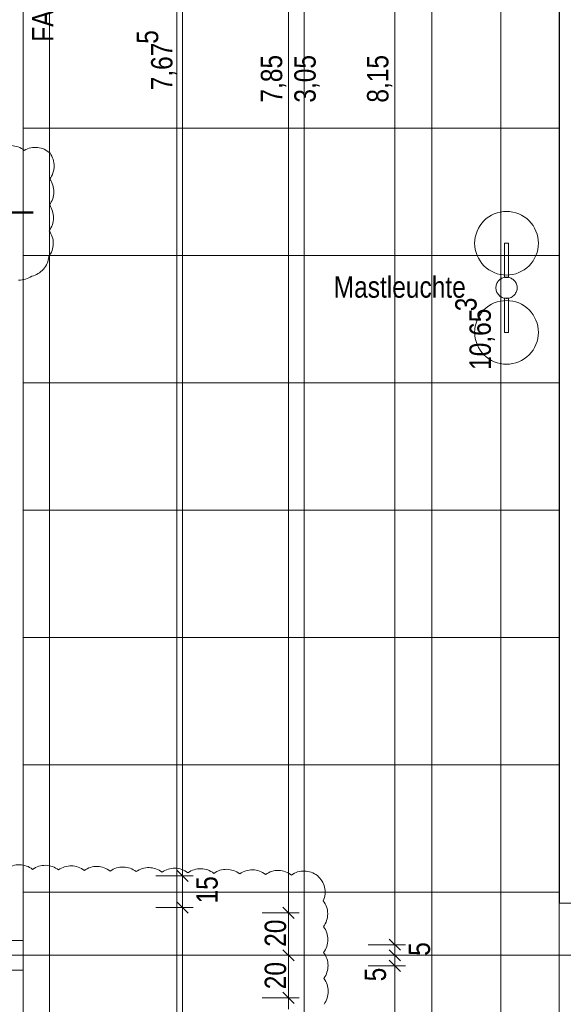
# Model space of a CAD drawing. Extents: x -620 to 300, y 62 to 1112.
# Tile 201 of 226: x -444 to -393, y 830 to 923. Entities that reach past the tile are written whole.
import ezdxf
from ezdxf.lldxf.tags import DXFTag

# ---------------------------------------------------------------- set-up
doc = ezdxf.new("R2010")
doc.units = 0
doc.layers.get('0').update_dxf_attribs({"lineweight": 13})
for name, color, linetype, lineweight, true_color in [('30 -33 Aussenwände- 7 Fassade_ Elemente', 7, 'Continuous', 9, 0x00aacc), ('60- 61 allgemeine Ausstattung- 4 Terrassen', 9, 'Continuous', 9, 0x808080), ('70 -72 Beschriftung- 1 Beschriftung allgemein', 7, 'Continuous', 9, 0xff6633), ('70 -76 Bemaßung- 2 Allgemein', 9, 'Continuous', 5, 0x808080), ('70 -77 Revision- 2 Wolken', 7, 'Continuous', 18, 0x944cff)]:
    doc.layers.add(name, color=color, linetype=linetype, lineweight=lineweight, true_color=true_color)
doc.layers.add('70 -71 Achsen- 1 Gebäudeachsen', color=7, linetype='STRICHPUNKT2-A06CPVSFL0', lineweight=18)
doc.layers.add('70 -75 Raumstempel- 3 Wandstempel', color=7, linetype='Continuous', lineweight=50)
doc.styles.get("Standard").update_dxf_attribs({"font": 'ARIALN.TTF'})
tags = doc.linetypes.add('grob-A06CPVSAL0', pattern=[14, 3, -8, 3]).pattern_tags.tags
tags[8:9] = [DXFTag(74, 4), DXFTag(75, 0), DXFTag(340, '0'), DXFTag(46, 0.0), DXFTag(50, 0.0), DXFTag(44, 0.0), DXFTag(45, 0.0)]
tags[6:7] = [DXFTag(74, 4), DXFTag(75, 0), DXFTag(340, '0'), DXFTag(46, 0.0), DXFTag(50, 0.0), DXFTag(44, 0.0), DXFTag(45, 0.0)]
tags[4:5] = [DXFTag(74, 4), DXFTag(75, 0), DXFTag(340, '0'), DXFTag(46, 0.0), DXFTag(50, 0.0), DXFTag(44, 0.0), DXFTag(45, 0.0)]
tags = doc.linetypes.add('STRICHPUNKT2-A06CPVSFL0', pattern=[12.7, 6.35, -3.175, 0, -3.175]).pattern_tags.tags
tags[10:11] = [DXFTag(74, 4), DXFTag(75, 0), DXFTag(340, '0'), DXFTag(46, 0.0), DXFTag(50, 0.0), DXFTag(44, 0.0), DXFTag(45, 0.0)]
tags[8:9] = [DXFTag(74, 4), DXFTag(75, 0), DXFTag(340, '0'), DXFTag(46, 0.0), DXFTag(50, 0.0), DXFTag(44, 0.0), DXFTag(45, 0.0)]
tags[6:7] = [DXFTag(74, 4), DXFTag(75, 0), DXFTag(340, '0'), DXFTag(46, 0.0), DXFTag(50, 0.0), DXFTag(44, 0.0), DXFTag(45, 0.0)]
tags[4:5] = [DXFTag(74, 4), DXFTag(75, 0), DXFTag(340, '0'), DXFTag(46, 0.0), DXFTag(50, 0.0), DXFTag(44, 0.0), DXFTag(45, 0.0)]

# ---------------------------------------------------------------- blocks, each defined once
blk = doc.blocks.new('Referenz-A06CPVSGL0')
at = {"layer": '30 -33 Aussenwände- 7 Fassade_ Elemente', "color": 0, "linetype": 'Continuous', "ltscale": 0.13}
for p, q in [((-443.639, 835.853), (-443.639, 998.053)), ((-448.479, 835.853), (-443.639, 835.853)), ((-443.639, 833.053), (-448.479, 833.053))]:
    blk.add_line(p, q, dxfattribs=at)
at = {"layer": '30 -33 Aussenwände- 7 Fassade_ Elemente', "color": 0, "linetype": 'grob-A06CPVSAL0', "ltscale": 0.13}
blk.add_line((-443.639, 833.453), (-443.639, 786.393), dxfattribs=at)
at = {"layer": '60- 61 allgemeine Ausstattung- 4 Terrassen', "color": 0}
for p, q in [((-441.159, 786.393), (-441.159, 1004.853)), ((-429.159, 786.393), (-429.159, 1004.853)), ((-417.159, 786.393), (-417.159, 1004.853)), ((-405.159, 786.393), (-405.159, 1004.853)), ((-393.159, 786.393), (-393.159, 1004.853)), ((-443.639, 998.053), (-443.639, 786.393)), ((-393.119, 839.353), (-393.119, 959.353)), ((-393.119, 839.353), (-393.119, 959.353)), ((-443.639, 912.394), (-393.119, 912.394)), ((-400.24, 903.675), (-400.022, 903.872)), ((-400.022, 903.872), (-399.785, 904.048)), ((-399.785, 904.048), (-399.533, 904.199)), ((-399.533, 904.199), (-399.267, 904.325)), ((-399.267, 904.325), (-398.989, 904.424)), ((-398.989, 904.424), (-398.704, 904.496)), ((-398.704, 904.496), (-398.413, 904.539)), ((-398.413, 904.539), (-398.119, 904.553)), ((-398.119, 904.553), (-397.824, 904.539)), ((-397.824, 904.539), (-397.533, 904.496)), ((-397.533, 904.496), (-397.248, 904.424)), ((-397.248, 904.424), (-396.97, 904.325)), ((-396.97, 904.325), (-396.704, 904.199)), ((-396.704, 904.199), (-396.452, 904.048)), ((-396.452, 904.048), (-396.215, 903.872)), ((-396.215, 903.872), (-395.997, 903.675)), ((-400.89, 902.701), (-400.764, 902.968)), ((-400.764, 902.968), (-400.613, 903.22)), ((-400.613, 903.22), (-400.438, 903.457)), ((-400.438, 903.457), (-400.24, 903.675)), ((-395.997, 903.675), (-395.799, 903.457)), ((-395.799, 903.457), (-395.624, 903.22)), ((-395.624, 903.22), (-395.473, 902.968)), ((-395.473, 902.968), (-395.347, 902.701)), ((-401.119, 901.553), (-401.104, 901.847)), ((-401.104, 901.847), (-401.061, 902.139)), ((-401.061, 902.139), (-400.989, 902.424)), ((-400.989, 902.424), (-400.89, 902.701)), ((-395.347, 902.701), (-395.248, 902.424)), ((-395.248, 902.424), (-395.176, 902.139)), ((-395.176, 902.139), (-395.133, 901.847)), ((-395.133, 901.847), (-395.119, 901.553)), ((-401.104, 901.259), (-401.119, 901.553)), ((-401.061, 900.968), (-401.104, 901.259)), ((-400.989, 900.683), (-401.061, 900.968)), ((-398.319, 901.553), (-397.919, 901.553)), ((-398.319, 898.333), (-398.319, 901.553)), ((-397.919, 901.553), (-397.919, 898.333)), ((-395.176, 900.968), (-395.248, 900.683)), ((-395.133, 901.259), (-395.176, 900.968)), ((-395.119, 901.553), (-395.133, 901.259)), ((-443.639, 900.394), (-393.119, 900.394)), ((-400.89, 900.405), (-400.989, 900.683)), ((-400.764, 900.139), (-400.89, 900.405)), ((-400.613, 899.887), (-400.764, 900.139)), ((-395.473, 900.139), (-395.624, 899.887)), ((-395.347, 900.405), (-395.473, 900.139)), ((-395.248, 900.683), (-395.347, 900.405)), ((-400.438, 899.65), (-400.613, 899.887)), ((-400.24, 899.432), (-400.438, 899.65)), ((-400.022, 899.234), (-400.24, 899.432)), ((-399.785, 899.059), (-400.022, 899.234)), ((-396.215, 899.234), (-396.452, 899.059)), ((-395.997, 899.432), (-396.215, 899.234)), ((-395.799, 899.65), (-395.997, 899.432)), ((-395.624, 899.887), (-395.799, 899.65)), ((-399.533, 898.908), (-399.785, 899.059)), ((-399.267, 898.782), (-399.533, 898.908)), ((-398.989, 898.683), (-399.267, 898.782)), ((-398.704, 898.611), (-398.989, 898.683)), ((-398.792, 898.093), (-398.716, 898.155)), ((-398.716, 898.155), (-398.635, 898.21)), ((-398.413, 898.568), (-398.704, 898.611)), ((-398.635, 898.21), (-398.548, 898.256)), ((-398.548, 898.256), (-398.458, 898.294)), ((-398.458, 898.294), (-398.364, 898.323)), ((-398.119, 898.553), (-398.413, 898.568)), ((-398.364, 898.323), (-398.268, 898.342)), ((-397.919, 898.333), (-398.319, 898.333)), ((-398.268, 898.342), (-398.17, 898.352)), ((-398.17, 898.352), (-398.072, 898.352)), ((-397.824, 898.568), (-398.119, 898.553)), ((-398.072, 898.352), (-397.974, 898.343)), ((-397.974, 898.343), (-397.878, 898.324)), ((-397.878, 898.324), (-397.784, 898.296)), ((-397.533, 898.611), (-397.824, 898.568)), ((-397.784, 898.296), (-397.693, 898.258)), ((-397.693, 898.258), (-397.607, 898.212)), ((-397.607, 898.212), (-397.525, 898.158)), ((-397.248, 898.683), (-397.533, 898.611)), ((-397.525, 898.158), (-397.449, 898.096)), ((-396.97, 898.782), (-397.248, 898.683)), ((-396.704, 898.908), (-396.97, 898.782)), ((-396.452, 899.059), (-396.704, 898.908)), ((-399.117, 897.4), (-399.108, 897.498)), ((-399.117, 897.302), (-399.117, 897.4)), ((-399.107, 897.204), (-399.117, 897.302)), ((-399.108, 897.498), (-399.089, 897.594)), ((-399.089, 897.594), (-399.061, 897.688)), ((-399.061, 897.688), (-399.024, 897.779)), ((-399.024, 897.779), (-398.978, 897.865)), ((-398.978, 897.865), (-398.923, 897.947)), ((-398.923, 897.947), (-398.861, 898.023)), ((-398.861, 898.023), (-398.792, 898.093)), ((-397.449, 898.096), (-397.379, 898.027)), ((-397.379, 898.027), (-397.317, 897.951)), ((-397.317, 897.951), (-397.262, 897.87)), ((-397.262, 897.87), (-397.216, 897.783)), ((-397.216, 897.783), (-397.178, 897.693)), ((-397.178, 897.693), (-397.149, 897.599)), ((-397.149, 897.599), (-397.13, 897.503)), ((-397.129, 897.209), (-397.148, 897.113)), ((-397.13, 897.503), (-397.12, 897.405)), ((-397.12, 897.307), (-397.129, 897.209)), ((-397.12, 897.405), (-397.12, 897.307)), ((-399.088, 897.108), (-399.107, 897.204)), ((-399.059, 897.014), (-399.088, 897.108)), ((-399.021, 896.924), (-399.059, 897.014)), ((-398.975, 896.837), (-399.021, 896.924)), ((-398.92, 896.756), (-398.975, 896.837)), ((-398.858, 896.68), (-398.92, 896.756)), ((-398.788, 896.611), (-398.858, 896.68)), ((-398.712, 896.549), (-398.788, 896.611)), ((-398.63, 896.494), (-398.712, 896.549)), ((-398.544, 896.448), (-398.63, 896.494)), ((-398.453, 896.411), (-398.544, 896.448)), ((-398.359, 896.383), (-398.453, 896.411)), ((-398.263, 896.364), (-398.359, 896.383)), ((-398.319, 896.374), (-397.919, 896.374)), ((-398.319, 893.153), (-398.319, 896.374)), ((-398.165, 896.354), (-398.263, 896.364)), ((-398.067, 896.355), (-398.165, 896.354)), ((-397.969, 896.365), (-398.067, 896.355)), ((-397.873, 896.384), (-397.969, 896.365)), ((-397.919, 896.374), (-397.919, 893.153)), ((-397.779, 896.413), (-397.873, 896.384)), ((-397.689, 896.451), (-397.779, 896.413)), ((-397.602, 896.497), (-397.689, 896.451)), ((-397.521, 896.552), (-397.602, 896.497)), ((-397.445, 896.614), (-397.521, 896.552)), ((-397.376, 896.684), (-397.445, 896.614)), ((-397.314, 896.76), (-397.376, 896.684)), ((-397.259, 896.842), (-397.314, 896.76)), ((-397.213, 896.928), (-397.259, 896.842)), ((-397.176, 897.019), (-397.213, 896.928)), ((-397.148, 897.113), (-397.176, 897.019)), ((-400.24, 895.275), (-400.022, 895.472)), ((-400.022, 895.472), (-399.785, 895.648)), ((-399.785, 895.648), (-399.533, 895.799)), ((-399.533, 895.799), (-399.267, 895.925)), ((-399.267, 895.925), (-398.989, 896.024)), ((-398.989, 896.024), (-398.704, 896.096)), ((-398.704, 896.096), (-398.413, 896.139)), ((-398.413, 896.139), (-398.119, 896.153)), ((-398.119, 896.153), (-397.824, 896.139)), ((-397.824, 896.139), (-397.533, 896.096)), ((-397.533, 896.096), (-397.248, 896.024)), ((-397.248, 896.024), (-396.97, 895.925)), ((-396.97, 895.925), (-396.704, 895.799)), ((-396.704, 895.799), (-396.452, 895.648)), ((-396.452, 895.648), (-396.215, 895.472)), ((-396.215, 895.472), (-395.997, 895.275)), ((-400.89, 894.301), (-400.764, 894.568)), ((-400.764, 894.568), (-400.613, 894.82)), ((-400.613, 894.82), (-400.438, 895.057)), ((-400.438, 895.057), (-400.24, 895.275)), ((-395.997, 895.275), (-395.799, 895.057)), ((-395.799, 895.057), (-395.624, 894.82)), ((-395.624, 894.82), (-395.473, 894.568)), ((-395.473, 894.568), (-395.347, 894.301)), ((-401.104, 893.447), (-401.061, 893.739)), ((-401.061, 893.739), (-400.989, 894.024)), ((-400.989, 894.024), (-400.89, 894.301)), ((-395.347, 894.301), (-395.248, 894.024)), ((-395.248, 894.024), (-395.176, 893.739)), ((-395.176, 893.739), (-395.133, 893.447)), ((-401.119, 893.153), (-401.104, 893.447)), ((-401.104, 892.859), (-401.119, 893.153)), ((-401.061, 892.568), (-401.104, 892.859)), ((-397.919, 893.153), (-398.319, 893.153)), ((-395.133, 892.859), (-395.176, 892.568)), ((-395.133, 893.447), (-395.119, 893.153)), ((-395.119, 893.153), (-395.133, 892.859)), ((-400.989, 892.283), (-401.061, 892.568)), ((-400.89, 892.005), (-400.989, 892.283)), ((-400.764, 891.739), (-400.89, 892.005)), ((-400.613, 891.487), (-400.764, 891.739)), ((-395.473, 891.739), (-395.624, 891.487)), ((-395.347, 892.005), (-395.473, 891.739)), ((-395.248, 892.283), (-395.347, 892.005)), ((-395.176, 892.568), (-395.248, 892.283)), ((-400.438, 891.25), (-400.613, 891.487)), ((-400.24, 891.032), (-400.438, 891.25)), ((-400.022, 890.834), (-400.24, 891.032)), ((-399.785, 890.659), (-400.022, 890.834)), ((-396.215, 890.834), (-396.452, 890.659)), ((-395.997, 891.032), (-396.215, 890.834)), ((-395.799, 891.25), (-395.997, 891.032)), ((-395.624, 891.487), (-395.799, 891.25)), ((-399.533, 890.508), (-399.785, 890.659)), ((-399.267, 890.382), (-399.533, 890.508)), ((-398.989, 890.283), (-399.267, 890.382)), ((-398.704, 890.211), (-398.989, 890.283)), ((-398.413, 890.168), (-398.704, 890.211)), ((-398.119, 890.153), (-398.413, 890.168)), ((-397.824, 890.168), (-398.119, 890.153)), ((-397.533, 890.211), (-397.824, 890.168)), ((-397.248, 890.283), (-397.533, 890.211)), ((-396.97, 890.382), (-397.248, 890.283)), ((-396.704, 890.508), (-396.97, 890.382)), ((-396.452, 890.659), (-396.704, 890.508)), ((-443.639, 888.394), (-393.119, 888.394)), ((-443.639, 876.394), (-393.119, 876.394)), ((-443.639, 864.394), (-393.119, 864.394)), ((-443.639, 852.394), (-393.119, 852.394)), ((-443.639, 840.394), (-393.119, 840.394)), ((-261.119, 839.353), (-393.119, 839.353)), ((-261.119, 839.353), (-393.119, 839.353))]:
    blk.add_line(p, q, dxfattribs=at)
at = {"layer": '70 -71 Achsen- 1 Gebäudeachsen', "color": 0, "linetype": 'STRICHPUNKT2-A06CPVSFL0', "ltscale": 0.18}
blk.add_line((-538.631, 834.453), (76.533, 834.453), dxfattribs=at)
at = {"layer": '70 -75 Raumstempel- 3 Wandstempel', "color": 0, "linetype": 'Continuous', "ltscale": 0.5}
blk.add_line((-455.439, 904.436), (-442.699, 904.436), dxfattribs=at)
at = {"layer": '70 -76 Bemaßung- 2 Allgemein', "color": 0, "linetype": 'Continuous', "ltscale": 0.13}
for p, q in [((-398.639, 787.454), (-398.639, 998.393)), ((-408.639, 836.514), (-408.639, 997.393)), ((-428.639, 843.014), (-428.639, 994.393)), ((-418.639, 839.514), (-418.639, 994.393)), ((-428.639, 843.014), (-428.639, 844.074)), ((-428.639, 840.953), (-428.639, 843.014)), ((-428.639, 840.953), (-428.639, 843.014)), ((-431.139, 841.953), (-427.639, 841.953)), ((-431.139, 841.953), (-427.639, 841.953)), ((-428.639, 838.953), (-428.639, 841.953)), ((-428.639, 839.953), (-428.639, 837.893)), ((-428.639, 839.953), (-428.639, 837.893)), ((-431.139, 838.953), (-427.639, 838.953)), ((-431.139, 838.953), (-427.639, 838.953)), ((-418.639, 837.453), (-418.639, 839.514)), ((-418.639, 839.453), (-418.639, 837.393)), ((-428.639, 837.893), (-428.639, 836.833)), ((-428.639, 787.454), (-428.639, 837.893)), ((-421.139, 838.453), (-417.639, 838.453)), ((-421.139, 838.453), (-417.639, 838.453)), ((-418.639, 835.514), (-418.639, 837.393)), ((-408.639, 836.514), (-408.639, 837.574)), ((-408.639, 835.514), (-408.639, 836.574)), ((-408.639, 834.453), (-408.639, 836.514)), ((-408.639, 834.453), (-408.639, 836.514)), ((-418.639, 833.453), (-418.639, 835.514)), ((-418.639, 835.453), (-418.639, 833.393)), ((-411.139, 835.453), (-407.639, 835.453)), ((-411.139, 835.453), (-407.639, 835.453)), ((-408.639, 834.514), (-408.639, 835.574)), ((-408.639, 833.453), (-408.639, 835.514)), ((-408.639, 834.453), (-408.639, 835.453)), ((-408.639, 835.453), (-408.639, 833.393)), ((-421.139, 834.453), (-417.639, 834.453)), ((-421.139, 834.453), (-417.639, 834.453)), ((-411.139, 834.453), (-407.639, 834.453)), ((-411.139, 834.453), (-407.639, 834.453)), ((-408.639, 832.453), (-408.639, 834.514)), ((-408.639, 833.453), (-408.639, 834.453)), ((-408.639, 834.453), (-408.639, 832.393)), ((-418.639, 831.514), (-418.639, 833.393)), ((-411.139, 833.453), (-407.639, 833.453)), ((-411.139, 833.453), (-407.639, 833.453)), ((-408.639, 828.753), (-408.639, 833.453)), ((-408.639, 833.393), (-408.639, 832.333)), ((-408.639, 832.393), (-408.639, 831.333)), ((-418.639, 829.453), (-418.639, 831.514)), ((-418.639, 831.453), (-418.639, 829.393)), ((-421.139, 830.453), (-417.639, 830.453)), ((-421.139, 830.453), (-417.639, 830.453))]:
    blk.add_line(p, q, dxfattribs=at)
at = {"layer": '70 -76 Bemaßung- 2 Allgemein', "color": 0, "linetype": 'Continuous', "lineweight": 20, "ltscale": 0.2}
for p, q in [((-428.108, 841.423), (-429.169, 842.484)), ((-428.108, 841.423), (-429.169, 842.484)), ((-429.169, 839.484), (-428.108, 838.423)), ((-429.169, 839.484), (-428.108, 838.423)), ((-418.108, 837.923), (-419.169, 838.984)), ((-419.169, 838.984), (-418.108, 837.923)), ((-408.108, 834.923), (-409.169, 835.984)), ((-408.108, 834.923), (-409.169, 835.984)), ((-418.108, 833.923), (-419.169, 834.984)), ((-419.169, 834.984), (-418.108, 833.923)), ((-409.169, 834.984), (-408.108, 833.923)), ((-408.108, 833.923), (-409.169, 834.984)), ((-409.169, 833.984), (-408.108, 832.923)), ((-408.108, 832.923), (-409.169, 833.984)), ((-418.108, 829.923), (-419.169, 830.984)), ((-419.169, 830.984), (-418.108, 829.923))]:
    blk.add_line(p, q, dxfattribs=at)
at = {"layer": '70 -77 Revision- 2 Wolken', "color": 0, "linetype": 'Continuous', "ltscale": 0.18}
for centre, major_axis in [((-444.797, 908.719), (1.268, 1.587)), ((-442.493, 908.558), (0.22, 2.02)), ((-442.493, 908.558), (1.388, 1.484)), ((-442.745, 908.843), (2.032, -0.025)), ((-442.745, 908.843), (1.611, -1.239)), ((-442.774, 906.405), (2.032, -0.025)), ((-442.774, 906.405), (1.611, -1.239)), ((-442.804, 903.966), (2.032, -0.025)), ((-442.804, 903.966), (1.611, -1.239)), ((-442.833, 901.528), (2.032, -0.025)), ((-442.833, 901.528), (1.611, -1.239)), ((-443.249, 900.442), (1.529, -1.338)), ((-443.249, 900.442), (0.421, -1.988)), ((-444, 900.115), (-0.059, -2.031)), ((-444.003, 840.956), (0.045, 2.032)), ((-444.003, 840.956), (1.255, 1.598)), ((-441.565, 840.902), (0.045, 2.032)), ((-441.565, 840.902), (1.255, 1.598)), ((-439.128, 840.849), (0.045, 2.032)), ((-439.128, 840.849), (1.255, 1.598)), ((-436.69, 840.795), (0.045, 2.032)), ((-436.69, 840.795), (1.255, 1.598)), ((-434.252, 840.741), (0.045, 2.032)), ((-434.252, 840.741), (1.255, 1.598)), ((-431.814, 840.687), (0.045, 2.032)), ((-431.814, 840.687), (1.255, 1.598)), ((-429.376, 840.634), (0.045, 2.032)), ((-429.376, 840.634), (1.255, 1.598)), ((-426.939, 840.58), (0.045, 2.032)), ((-426.939, 840.58), (1.255, 1.598)), ((-424.501, 840.526), (0.045, 2.032)), ((-424.501, 840.526), (1.255, 1.598)), ((-422.063, 840.473), (0.045, 2.032)), ((-422.063, 840.473), (1.255, 1.598)), ((-419.625, 840.419), (0.045, 2.032)), ((-419.625, 840.419), (1.255, 1.598)), ((-417.187, 840.365), (0.045, 2.032)), ((-417.187, 840.365), (1.255, 1.598)), ((-417.235, 840.404), (1.978, 0.466)), ((-417.235, 840.404), (1.862, -0.814)), ((-416.991, 838.359), (2.032, 0.015)), ((-416.991, 838.359), (1.634, -1.207)), ((-416.973, 835.921), (2.032, 0.015)), ((-416.973, 835.921), (1.634, -1.207)), ((-416.955, 833.482), (2.032, 0.015)), ((-416.955, 833.482), (1.634, -1.207)), ((-416.938, 831.044), (2.032, 0.015)), ((-416.938, 831.044), (1.634, -1.207))]:
    blk.add_ellipse(centre, major_axis=major_axis, ratio=1, start_param=0, end_param=0.643501, dxfattribs=at)
at = {"layer": '60- 61 allgemeine Ausstattung- 4 Terrassen', "color": 0, "linetype": 'Continuous', "ltscale": 0.13, "insert": (-414.391, 898.436), "char_height": 2.01377, "attachment_point": 1}
blk.add_mtext('{\\fArial Narrow;Mastleuchte}', dxfattribs=at)
at = {"layer": '70 -72 Beschriftung- 1 Beschriftung allgemein', "color": 0, "linetype": 'Continuous', "ltscale": 0.13, "insert": (-442.807, 920.537), "char_height": 2.01377, "attachment_point": 1, "rotation": 90}
blk.add_mtext('{\\fArial Narrow;FA.A2.033.A.1.BS}', dxfattribs=at)
at = {"layer": '70 -76 Bemaßung- 2 Allgemein', "color": 0, "linetype": 'Continuous', "ltscale": 0.13, "char_height": 2.01377, "attachment_point": 1, "rotation": 90}
for s, insert in [('{\\fArial Narrow;5}', (-432.931, 920.349)), ('{\\fArial Narrow;7,67}', (-431.589, 915.964)), ('{\\fArial Narrow;7,85}', (-421.254, 914.809)), ('{\\fArial Narrow;3,05}', (-418.101, 914.803)), ('{\\fArial Narrow;8,15}', (-411.254, 914.803)), ('{\\fArial Narrow;3}', (-402.949, 895.147)), ('{\\fArial Narrow;10,65}', (-401.607, 889.619)), ('{\\fArial Narrow;15}', (-427.333, 839.342)), ('{\\fArial Narrow;20}', (-420.89, 835.257)), ('{\\fArial Narrow;5}', (-407.338, 834.407)), ('{\\fArial Narrow;20}', (-420.89, 831.257)), ('{\\fArial Narrow;5}', (-411.481, 832))]:
    blk.add_mtext(s, dxfattribs=dict(at, insert=insert))

msp = doc.modelspace()

# ---------------------------------------------------------------- block references
at = {"color": 8, "lineweight": 13, "ltscale": 0.13, "true_color": 0x808080}
msp.add_blockref('Referenz-A06CPVSGL0', (0, 0), dxfattribs=at)

doc.saveas('drawing.dxf')
